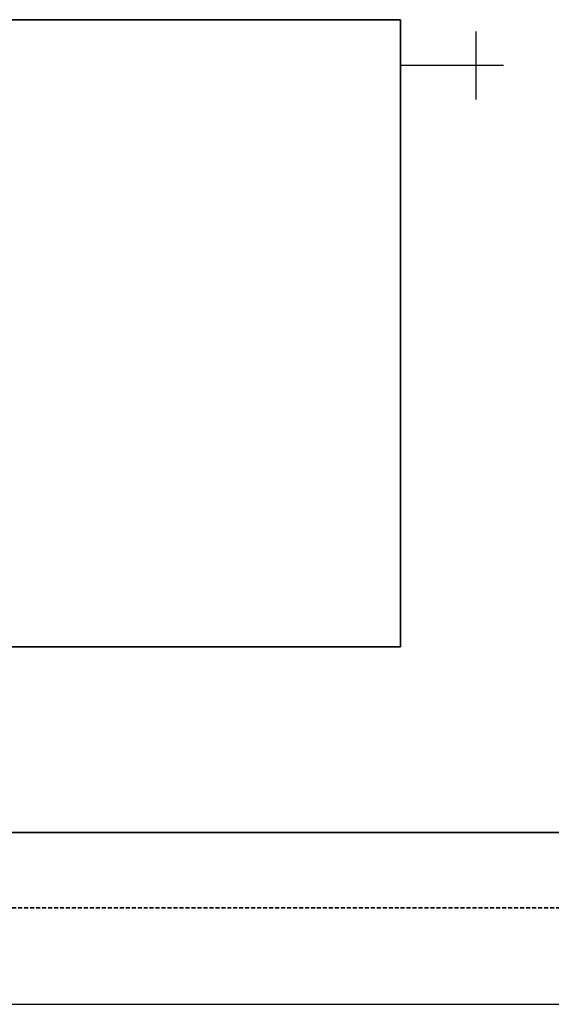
# Model space of a CAD drawing. Header units: millimetres. Extents: x 60394 to 199354, y 20895 to 166073.
# Tile 164 of 256: x 122137 to 122561, y 20895 to 21680. Entities that reach past the tile are written whole.
import ezdxf

# ---------------------------------------------------------------- set-up
doc = ezdxf.new("R2010")
doc.units = ezdxf.units.MM
doc.linetypes.add('VERDECKT', pattern=[9.525, 6.35, -3.175])
for name, color, linetype, lineweight in [('UT_SCHÉMA_PŘÍVOD', 10, 'Continuous', 35), ('UT_SCHÉMA_SYMBOLY', 7, 'Continuous', 25), ('UT_SCHÉMA_ZPÁTEČKA', 172, 'VERDECKT', 35), ('UT_ZAŘÍZENÍ - OT', 3, 'Continuous', 35)]:
    doc.layers.add(name, color=color, linetype=linetype, lineweight=lineweight)

msp = doc.modelspace()

# ---------------------------------------------------------------- linework, layer by layer
msp.add_line((64740.61, 20895.36), (199354.39, 20895.36))
at = {"layer": 'UT_SCHÉMA_PŘÍVOD', "ltscale": 0.5}
msp.add_line((122653.69, 21032.25), (120539.48, 21032.25), dxfattribs=at)
at = {"layer": 'UT_SCHÉMA_SYMBOLY'}
for p, q in [((122501.05, 21616.63), (122501.05, 21670.63)), ((122522.8, 21643.63), (122440.93, 21643.63))]:
    msp.add_line(p, q, dxfattribs=at)
at = {"layer": 'UT_SCHÉMA_ZPÁTEČKA', "ltscale": 0.5}
msp.add_line((122653.69, 20972.34), (121089.48, 20972.34), dxfattribs=at)
at = {"layer": 'UT_ZAŘÍZENÍ - OT', "linetype": 'Continuous'}
for p, q in [((122440.93, 21680.17), (121740.93, 21680.17)), ((122440.93, 21180.17), (122440.93, 21680.17)), ((121740.93, 21180.17), (122440.93, 21180.17))]:
    msp.add_line(p, q, dxfattribs=at)

doc.saveas('drawing.dxf')
